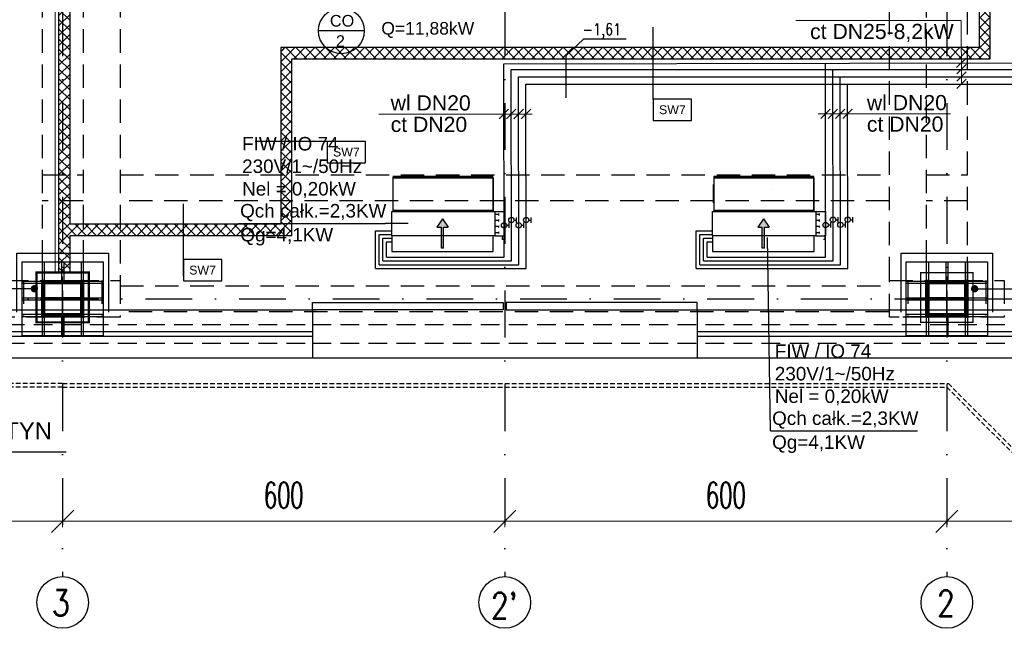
# Model space of a CAD drawing. Header units: centimetres. Extents: x -10702 to 24628, y -4437 to 19798.
# Tile 43 of 92: x 11002 to 12338, y 4553 to 5378. Entities that reach past the tile are written whole.
import ezdxf

# ---------------------------------------------------------------- set-up
doc = ezdxf.new("R2010")
doc.units = ezdxf.units.CM
doc.header["$PDMODE"] = 35
doc.header["$PDSIZE"] = 0.1
for name, pattern in [('Kondygnacja  -0_5$0$HIDDEN', [9.525, 6.35, -3.175]), ('Kondygnacja  -0_5$0$HIDDEN2', [4.7625, 3.175, -1.5875]), ('Osie rzutów$0$DASHDOT2', [12.7, 6.35, -3.175, 0, -3.175])]:
    doc.linetypes.add(name, pattern=pattern)
doc.layers.get('0').update_dxf_attribs({"color": 8})
doc.layers.get('DEFPOINTS').update_dxf_attribs({"color": 8})
for name, color, linetype in [('bgde_dodatki powykonawcze', 7, 'Continuous'), ('KJP_CO_OPIS', 7, 'Continuous'), ('KJP_KK_OPISY MOCY klimakonwektorów', 7, 'Continuous'), ('KJP_KURTYNY ZASILANIE', 1, '05_kurtyna_zas'), ('Kondygnacja  -0_5$0$ARCH_GK', 8, 'Continuous'), ('Kondygnacja  -0_5$0$ARCH_INFO_ODPORNOŚĆ OGNIOWA', 8, 'Continuous'), ('Kondygnacja  -0_5$0$ARCH_INFO_OPISY_PRZEGRODY', 8, 'Continuous'), ('Kondygnacja  -0_5$0$ARCH_KONSTR_POWYŻEJ RZUTU', 8, 'Kondygnacja  -0_5$0$HIDDEN'), ('Kondygnacja  -0_5$0$ARCH_KONSTR_POWYŻEJ RZUTU_IST', 8, 'Kondygnacja  -0_5$0$HIDDEN2'), ('Kondygnacja  -0_5$0$ARCH_KONSTRUKCJA_NIEWIDOCZNA', 8, 'Continuous'), ('Kondygnacja  -0_5$0$ARCH_NIEWIDOK_IST', 8, 'Kondygnacja  -0_5$0$HIDDEN'), ('Kondygnacja  -0_5$0$ARCH_OKŁADZINA', 8, 'Continuous'), ('Kondygnacja  -0_5$0$ARCH_SŁUPY', 8, 'Continuous'), ('Kondygnacja  -0_5$0$ARCH_WIDOK_IST', 8, 'Continuous'), ('Kondygnacja  -0_5$0$ARCH_ŚLUSARKA_OKNA_IST', 8, 'Continuous'), ('Osie rzutów$0$ARCH_INFO_OSIE_IST', 8, 'Osie rzutów$0$DASHDOT2'), ('Osie rzutów$0$ARCH_INFO_OSIE_OPISY_IST', 8, 'Continuous')]:
    doc.layers.add(name, color=color, linetype=linetype)
for name, color, linetype, lineweight in [('bgde_opis ct 1', 7, 'Continuous', 20), ('bgde_rzędne wl ct', 7, 'Continuous', 25), ('bgde_urządzenia', 3, 'Continuous', 30), ('KJP_CT_kk_powrót', 30, '04_CT_KOMF_POW', 25), ('KJP_CT_kk_zasil', 30, '04_CT_KOMF_ZAS', 25), ('KJP_WL_kk zasil', 150, '04_WL_KOMF_ZAS', 25), ('KJP_WL_kk_powr', 150, '04_WL_KOMF_POW', 25), ('Kondygnacja  -0_5$0$ARCH_WIDOK', 8, 'Continuous', 13), ('Osie rzutów$0$ARCH_INFO_WYMIARY', 8, 'Continuous', 9)]:
    doc.layers.add(name, color=color, linetype=linetype, lineweight=lineweight)
doc.styles.add('Arial', font='arial.ttf')
doc.styles.add('Kondygnacja  -0_5$0$Arial', font='arial.ttf')
doc.styles.add('Kondygnacja  -0_5$0$Standard', font='txt')
doc.styles.add('Osie rzutów$0$ROMANS-250-CM', font='romans.shx', dxfattribs={"width": 0.8, "height": 50})
doc.styles.add('Osie rzutów$0$wymiary_cuprum', font='Romans.shx', dxfattribs={"width": 0.6})
doc.styles.add('st rom', font='Romans.shx', dxfattribs={"width": 0.8})
doc.linetypes.add('04_CT_KOMF_POW', pattern='A,100,-15,["CTKp",Standard,S=10,R=0,X=-10,Y=-5],-35', length=150)
doc.linetypes.add('04_CT_KOMF_ZAS', pattern='A,100,-15,["CTKz",Standard,S=10,R=0,X=-10,Y=-5],-35', length=150)
doc.linetypes.add('04_WL_KOMF_POW', pattern='A,100,-15,["WLKp",Standard,S=10,R=0,X=-10,Y=-5],-35', length=150)
doc.linetypes.add('04_WL_KOMF_ZAS', pattern='A,100,-15,["WLKz",Standard,S=10,R=0,X=-10,Y=-5],-35', length=150)
doc.linetypes.add('05_kurtyna_zas', pattern='A,50,-15,["KPz",Standard,S=10,R=0,X=-10,Y=-7.5],-35', length=100)
doc.dimstyles.new('Kondygnacja  -0_5$0$ISO-25', dxfattribs={"dimtxt": 2.5, "dimasz": 2.5, "dimexe": 1.25, "dimexo": 0.625, "dimtad": 1, "dimtxsty": 'Kondygnacja  -0_5$0$Standard', "dimcen": 2.5, "dimadec": 0, "dimazin": 0, "dimtfac": 1, "dimtmove": 0, "dimatfit": 3, "dimfxl": 0, "dimarcsym": 0})
doc.dimstyles.new('Osie rzutów$0$ARCH_ CT', dxfattribs={"dimtxt": 20, "dimasz": 20, "dimexe": 12, "dimexo": 20, "dimgap": 5, "dimtad": 1, "dimdec": 1, "dimrnd": 0.5, "dimzin": 9, "dimdsep": 46, "dimtxsty": 'Osie rzutów$0$wymiary_cuprum', "dimblk": 'Osie rzutów$0$_Oblique', "dimcen": 8, "dimdle": 12, "dimclrd": 256, "dimclre": 256, "dimclrt": 55, "dimadec": 1, "dimazin": 0, "dimtfac": 1, "dimtdec": 1, "dimtmove": 1, "dimatfit": 2, "dimldrblk": 'Osie rzutów$0$_Dot', "dimfxl": 0, "dimtolj": 1, "dimtzin": 0, "dimlwd": -1, "dimlwe": -1, "dimarcsym": 0})
pattern_1 = [(45, (11062.6883, 1763.0142), (-0.6735192, 0.6735192), [])]
pattern_2 = [(45, (9862.6883, 1763.0142), (-0.6735192, 0.6735192), [])]

# ---------------------------------------------------------------- blocks, each defined once
blk = doc.blocks.new('Osie rzutów$0$_Oblique')
at = {"color": 0, "linetype": 'ByBlock', "lineweight": -2}
blk.add_line((-0.5, -0.5), (0.5, 0.5), dxfattribs=at)
blk = doc.blocks.new('*D78')
at = {"layer": 'DEFPOINTS', "color": 0}
for p in [(12260, 4732.2), (12860, 4732.2), (12860, 4698.3)]:
    blk.add_point(p, dxfattribs=at)
at = {"layer": 'Osie rzutów$0$ARCH_INFO_WYMIARY'}
for p, q in [((12260, 4717.2), (12260, 4690.3)), ((12860, 4717.2), (12860, 4690.3)), ((12252, 4698.3), (12868, 4698.3))]:
    blk.add_line(p, q, dxfattribs=at)
at = {"layer": 'Osie rzutów$0$ARCH_INFO_WYMIARY', "xscale": 30, "yscale": 30, "zscale": 30, "rotation": 180}
blk.add_blockref('Osie rzutów$0$_Oblique', (12260, 4698.3), dxfattribs=at)
at = {"layer": 'Osie rzutów$0$ARCH_INFO_WYMIARY', "xscale": 30, "yscale": 30, "zscale": 30}
blk.add_blockref('Osie rzutów$0$_Oblique', (12860, 4698.3), dxfattribs=at)
at = {"layer": 'Osie rzutów$0$ARCH_INFO_WYMIARY', "color": 55, "insert": (12560, 4733.8), "char_height": 35, "attachment_point": 5, "style": 'Osie rzutów$0$wymiary_cuprum'}
blk.add_mtext('\\A1;600', dxfattribs=at)
blk = doc.blocks.new('Osie rzutów$0$_Dot')
at = {"color": 0, "linetype": 'ByBlock', "lineweight": -2}
blk.add_line((-0.5, 0), (-1, 0), dxfattribs=at)
at = {"color": 0, "linetype": 'ByBlock', "const_width": 0.5}
blk.add_lwpolyline([(-0.25, 0, 1), (0.25, 0, 1)], format="xyb", close=True, dxfattribs=at)
blk = doc.blocks.new('*D80')
at = {"layer": 'DEFPOINTS', "color": 0}
for p in [(11660, 4732.2), (12260, 4732.2), (12260, 4698.3)]:
    blk.add_point(p, dxfattribs=at)
at = {"layer": 'Osie rzutów$0$ARCH_INFO_WYMIARY'}
for p, q in [((11660, 4717.2), (11660, 4690.3)), ((12260, 4717.2), (12260, 4690.3)), ((11652, 4698.3), (12268, 4698.3))]:
    blk.add_line(p, q, dxfattribs=at)
at = {"layer": 'Osie rzutów$0$ARCH_INFO_WYMIARY', "xscale": 30, "yscale": 30, "zscale": 30, "rotation": 180}
blk.add_blockref('Osie rzutów$0$_Oblique', (11660, 4698.3), dxfattribs=at)
at = {"layer": 'Osie rzutów$0$ARCH_INFO_WYMIARY', "xscale": 30, "yscale": 30, "zscale": 30}
blk.add_blockref('Osie rzutów$0$_Oblique', (12260, 4698.3), dxfattribs=at)
at = {"layer": 'Osie rzutów$0$ARCH_INFO_WYMIARY', "color": 55, "insert": (11960, 4733.8), "char_height": 35, "attachment_point": 5, "style": 'Osie rzutów$0$wymiary_cuprum'}
blk.add_mtext('\\A1;600', dxfattribs=at)
blk = doc.blocks.new('*D81')
at = {"layer": 'DEFPOINTS', "color": 0}
for p in [(11060, 4732.2), (11660, 4732.2), (11660, 4698.3)]:
    blk.add_point(p, dxfattribs=at)
at = {"layer": 'Osie rzutów$0$ARCH_INFO_WYMIARY'}
for p, q in [((11060, 4717.2), (11060, 4690.3)), ((11660, 4717.2), (11660, 4690.3)), ((11052, 4698.3), (11668, 4698.3))]:
    blk.add_line(p, q, dxfattribs=at)
at = {"layer": 'Osie rzutów$0$ARCH_INFO_WYMIARY', "xscale": 30, "yscale": 30, "zscale": 30, "rotation": 180}
blk.add_blockref('Osie rzutów$0$_Oblique', (11060, 4698.3), dxfattribs=at)
at = {"layer": 'Osie rzutów$0$ARCH_INFO_WYMIARY', "xscale": 30, "yscale": 30, "zscale": 30}
blk.add_blockref('Osie rzutów$0$_Oblique', (11660, 4698.3), dxfattribs=at)
at = {"layer": 'Osie rzutów$0$ARCH_INFO_WYMIARY', "color": 55, "insert": (11360, 4733.8), "char_height": 35, "attachment_point": 5, "style": 'Osie rzutów$0$wymiary_cuprum'}
blk.add_mtext('\\A1;600', dxfattribs=at)
blk = doc.blocks.new('*D82')
at = {"layer": 'DEFPOINTS', "color": 0}
for p in [(10460, 4732.2), (11060, 4732.2), (11060, 4698.3)]:
    blk.add_point(p, dxfattribs=at)
at = {"layer": 'Osie rzutów$0$ARCH_INFO_WYMIARY'}
for p, q in [((10460, 4717.2), (10460, 4690.3)), ((11060, 4717.2), (11060, 4690.3)), ((10452, 4698.3), (11068, 4698.3))]:
    blk.add_line(p, q, dxfattribs=at)
at = {"layer": 'Osie rzutów$0$ARCH_INFO_WYMIARY', "xscale": 30, "yscale": 30, "zscale": 30, "rotation": 180}
blk.add_blockref('Osie rzutów$0$_Oblique', (10460, 4698.3), dxfattribs=at)
at = {"layer": 'Osie rzutów$0$ARCH_INFO_WYMIARY', "xscale": 30, "yscale": 30, "zscale": 30}
blk.add_blockref('Osie rzutów$0$_Oblique', (11060, 4698.3), dxfattribs=at)
at = {"layer": 'Osie rzutów$0$ARCH_INFO_WYMIARY', "color": 55, "insert": (10760, 4733.8), "char_height": 35, "attachment_point": 5, "style": 'Osie rzutów$0$wymiary_cuprum'}
blk.add_mtext('\\A1;600', dxfattribs=at)
blk = doc.blocks.new('Kondygnacja  -0_5$0$_Dot')
at = {"color": 0, "linetype": 'ByBlock', "lineweight": -2}
blk.add_line((-0.5, 0), (-1, 0), dxfattribs=at)
at = {"color": 0, "linetype": 'ByBlock', "const_width": 0.5}
blk.add_lwpolyline([(-0.25, 0, 1), (0.25, 0, 1)], format="xyb", close=True, dxfattribs=at)
blk = doc.blocks.new('Kondygnacja  -0_5$0$konstrukcja istniejąca -0.5')
at = {"layer": 'Kondygnacja  -0_5$0$ARCH_KONSTR_POWYŻEJ RZUTU_IST', "ltscale": 10}
for p, q in [((11138, 5017.5), (12181.5, 5017.5)), ((12181.5, 4982.5), (11138, 4982.5))]:
    blk.add_line(p, q, dxfattribs=at)
for points in [[(11032, 6175), (11032, 5025)], [(11088, 6175), (11088, 5025)], [(11138, 6175), (11138, 5025)], [(12182, 5025), (12182, 6175)], [(12232, 6175), (12232, 5025)], [(12288, 5025), (12288, 6175)], [(11032, 5167.9), (11088, 5167.9)], [(11138, 5167.9), (12182, 5167.9)], [(12232, 5167.9), (12288, 5167.9)], [(11088, 5132.9), (11032, 5132.9)], [(12182, 5132.9), (11138, 5132.9)], [(12288, 5132.9), (12232, 5132.9)], [(11138, 4975), (10982, 4975), (10982, 5025), (11138, 5025), (11138, 4975)], [(12338, 4975), (12182, 4975), (12182, 5025), (12338, 5025), (12338, 4975)], [(12232, 4975), (12232, 4975), (12182, 4975)], [(12338, 4975), (12338, 4975), (12288, 4975)]]:
    blk.add_lwpolyline(points, dxfattribs=at)
at = {"layer": 'Kondygnacja  -0_5$0$ARCH_KONSTR_POWYŻEJ RZUTU_IST', "ltscale": 10, "elevation": 0}
for points in [[(11007, 5025), (11007, 4975)], [(11113, 5025), (11113, 4975)], [(12207, 5025), (12207, 4975)], [(12313, 5025), (12313, 4975)]]:
    blk.add_lwpolyline(points, dxfattribs=at)
blk = doc.blocks.new('Osie rzutów')
at = {"layer": 'Osie rzutów$0$ARCH_INFO_OSIE_IST', "ltscale": 10}
for p, q in [((11060, 12510), (11060, 4623.26)), ((11660, 12510), (11660, 4623.26)), ((12260, 12510), (12260, 4623.26)), ((11060, 4970), (11060, 5030)), ((12260, 4970), (12260, 5030)), ((4436.04, 5000), (15156.54, 5000)), ((11090, 5000), (11030, 5000)), ((12290, 5000), (12230, 5000))]:
    blk.add_line(p, q, dxfattribs=at)
at = {"layer": 'Osie rzutów$0$ARCH_INFO_OSIE_OPISY_IST'}
for centre in [(11060, 4588.26), (11660, 4588.26), (12260, 4588.26)]:
    blk.add_circle(centre, 35, dxfattribs=at)
at = {"layer": 'Osie rzutów$0$ARCH_INFO_OSIE_OPISY_IST', "style": 'Osie rzutów$0$ROMANS-250-CM', "width": 0.8}
for s, p in [('3', (11045.56, 4570.23)), ("2'", (11641.26, 4566.62)), ('2', (12246.71, 4569.86))]:
    blk.add_text(s, height=35, dxfattribs=at).set_placement(p)
at = {"layer": 'Osie rzutów$0$ARCH_INFO_WYMIARY'}
for base, p1, p2, picture, middle in [((11060, 4698.26), (10460, 4732.19), (11060, 4732.19), '*D82', (10760, 4733.76)), ((11660, 4698.26), (11060, 4732.19), (11660, 4732.19), '*D81', (11360, 4733.76)), ((12260, 4698.26), (11660, 4732.19), (12260, 4732.19), '*D80', (11960, 4733.76)), ((12860, 4698.26), (12260, 4732.19), (12860, 4732.19), '*D78', (12560, 4733.76))]:
    dim = blk.add_linear_dim(base=base, p1=p1, p2=p2, dimstyle='Osie rzutów$0$ARCH_ CT', override={"dimtxt": 35, "dimasz": 30, "dimexe": 8, "dimexo": 15, "dimgap": 18, "dimdle": 8}, dxfattribs=at)
    dim.commit()
    dim.dimension.update_dxf_attribs({"geometry": picture, "text_midpoint": middle})

msp = doc.modelspace()

# ---------------------------------------------------------------- hatches: boundary and pattern name
at = {"layer": 'bgde_urządzenia'}
h = msp.add_hatch(color=256, dxfattribs=at)
h.paths.add_polyline_path([(11577.02, 5097.106), (11583.21, 5097.106), (11575.52, 5108.534), (11567.83, 5097.106), (11574.02, 5097.106), (11574.02, 5085.44), (11577.02, 5085.44)])
h.paths.add_polyline_path([(11577.02, 5085.44), (11574.02, 5085.44), (11574.02, 5068.773), (11577.02, 5068.773)])
h = msp.add_hatch(color=256, dxfattribs=at)
h.paths.add_polyline_path([(12012.505, 5097.106), (12018.695, 5097.106), (12011.005, 5108.534), (12003.315, 5097.106), (12009.505, 5097.106), (12009.505, 5085.44), (12012.505, 5085.44)])
h.paths.add_polyline_path([(12012.505, 5085.44), (12009.505, 5085.44), (12009.505, 5068.773), (12012.505, 5068.773)])
at = {"layer": 'Kondygnacja  -0_5$0$ARCH_GK', "linetype": 'Continuous', "lineweight": -3}
h = msp.add_hatch(dxfattribs=at)
h.set_pattern_fill('ANSI37', color=256, scale=3, angle=-360, style=0)
h.paths.add_polyline_path([(11070, 5907), (11055, 5922), (11055, 5093.5), (11066.25, 5093.5), (11070, 5101)], flags=0)
h.paths.add_polyline_path([(11070, 5086), (11066.25, 5093.5), (11055, 5093.5), (11055, 5035.5), (11070, 5035.5)], flags=0)
h = msp.add_hatch(dxfattribs=at)
h.set_pattern_fill('ANSI37', color=256, scale=3, angle=-360, style=0)
h.paths.add_polyline_path([(12319, 5907), (12311.5, 5910.75), (12304, 5907), (12304, 5340.5), (12319, 5325.5)], flags=0)
h = msp.add_hatch(dxfattribs=at)
h.set_pattern_fill('ANSI37', color=256, scale=3, angle=-360, style=0)
h.paths.add_polyline_path([(11356, 5340.5), (11371, 5325.5), (12319, 5325.5), (12304, 5340.5)], flags=0)
h = msp.add_hatch(dxfattribs=at)
h.set_pattern_fill('ANSI37', color=256, scale=3, angle=-360, style=0)
h.paths.add_polyline_path([(11371, 5325.5), (11356, 5340.5), (11356, 5101), (11371, 5086)], flags=0)
h = msp.add_hatch(dxfattribs=at)
h.set_pattern_fill('ANSI37', color=256, scale=3, style=0)
h.paths.add_polyline_path([(11371, 5086), (11356, 5101), (11070, 5101), (11066.25, 5093.5), (11070, 5086)], flags=0)
at = {"layer": 'Kondygnacja  -0_5$0$ARCH_SŁUPY', "lineweight": 40}
h = msp.add_hatch(dxfattribs=at)
h.set_pattern_fill('ANSI31', color=256, scale=0.3, style=0)
h.set_pattern_definition(pattern_2)
h.paths.add_polyline_path([(11032, 4975), (11035, 4975), (11035, 5025), (11032, 5025)])
h = msp.add_hatch(dxfattribs=at)
h.set_pattern_fill('ANSI31', color=256, scale=0.3, style=0)
h.set_pattern_definition(pattern_2)
h.paths.add_polyline_path([(11085, 4975), (11088, 4975), (11088, 5025), (11085, 5025)])
h = msp.add_hatch(dxfattribs=at)
h.set_pattern_fill('ANSI31', color=256, scale=0.3, style=0)
h.set_pattern_definition(pattern_1)
h.paths.add_polyline_path([(12232, 4975), (12235, 4975), (12235, 5025), (12232, 5025)])
h = msp.add_hatch(dxfattribs=at)
h.set_pattern_fill('ANSI31', color=256, scale=0.3, style=0)
h.set_pattern_definition(pattern_1)
h.paths.add_polyline_path([(12285, 4975), (12288, 4975), (12288, 5025), (12285, 5025)])
h = msp.add_hatch(dxfattribs=at)
h.set_pattern_fill('ANSI31', color=256, scale=0.3, style=0)
h.set_pattern_definition(pattern_2)
h.paths.add_polyline_path([(11085, 5021), (11085, 5024), (11035, 5024), (11035, 5021)])
h = msp.add_hatch(dxfattribs=at)
h.set_pattern_fill('ANSI31', color=256, scale=0.3, style=0)
h.set_pattern_definition(pattern_1)
h.paths.add_polyline_path([(12285, 5021), (12285, 5024), (12235, 5024), (12235, 5021)])
h = msp.add_hatch(dxfattribs=at)
h.set_pattern_fill('ANSI31', color=256, scale=0.3, style=0)
h.set_pattern_definition(pattern_2)
h.paths.add_polyline_path([(11085, 4998.5), (11085, 5001.5), (11035, 5001.5), (11035, 4998.5)])
h = msp.add_hatch(dxfattribs=at)
h.set_pattern_fill('ANSI31', color=256, scale=0.3, style=0)
h.set_pattern_definition(pattern_1)
h.paths.add_polyline_path([(12285, 4998.5), (12285, 5001.5), (12235, 5001.5), (12235, 4998.5)])
h = msp.add_hatch(dxfattribs=at)
h.set_pattern_fill('ANSI31', color=256, scale=0.3, style=0)
h.set_pattern_definition(pattern_2)
h.paths.add_polyline_path([(11085, 4976), (11085, 4979), (11035, 4979), (11035, 4976)])
h = msp.add_hatch(dxfattribs=at)
h.set_pattern_fill('ANSI31', color=256, scale=0.3, style=0)
h.set_pattern_definition(pattern_1)
h.paths.add_polyline_path([(12285, 4976), (12285, 4979), (12235, 4979), (12235, 4976)])

# ---------------------------------------------------------------- linework, layer by layer
at = {"layer": 'bgde_dodatki powykonawcze'}
for p, q in [((11672.636, 5106.692), (11676.068, 5106.692)), ((11676.068, 5103.033), (11676.068, 5110.351)), ((11692.636, 5106.715), (11696.068, 5106.715)), ((11696.068, 5103.056), (11696.068, 5110.374)), ((12109.084, 5107.187), (12112.516, 5107.187)), ((12112.516, 5103.528), (12112.516, 5110.846)), ((12129.084, 5107.209), (12132.516, 5107.209)), ((12132.516, 5103.55), (12132.516, 5110.868)), ((11662.644, 5099.702), (11666.076, 5099.702)), ((11666.076, 5096.043), (11666.076, 5103.361)), ((11682.644, 5099.725), (11686.076, 5099.725)), ((11686.076, 5096.066), (11686.076, 5103.384)), ((12099.092, 5100.196), (12102.524, 5100.196)), ((12102.524, 5096.537), (12102.524, 5103.855)), ((12119.092, 5100.219), (12122.524, 5100.219)), ((12122.524, 5096.56), (12122.524, 5103.878))]:
    msp.add_line(p, q, dxfattribs=at)
for centre in [(11669.036, 5106.692), (11689.036, 5106.715), (12105.484, 5107.187), (12125.484, 5107.209), (11659.044, 5099.702), (11679.044, 5099.725), (12095.492, 5100.196), (12115.492, 5100.219)]:
    msp.add_circle(centre, 3.6, dxfattribs=at)
at = {"layer": 'bgde_opis ct 1'}
for p, q in [((12279.635, 5377.202), (12055.123, 5377.202)), ((12279.84, 5291.048), (12279.635, 5377.202)), ((12286.215, 5326.358), (12273.328, 5313.471)), ((12286.234, 5317.811), (12273.346, 5304.923)), ((12286.256, 5307.811), (12273.368, 5294.923)), ((12286.278, 5297.811), (12273.39, 5284.923)), ((11665.265, 5256.926), (11652.377, 5244.038)), ((11675.265, 5256.926), (11662.377, 5244.038)), ((11685.265, 5256.926), (11672.377, 5244.038)), ((11695.265, 5256.926), (11682.377, 5244.038)), ((12101.713, 5257.297), (12088.825, 5244.41)), ((12111.713, 5257.297), (12098.825, 5244.41)), ((12121.713, 5257.297), (12108.825, 5244.41)), ((12131.713, 5257.297), (12118.825, 5244.41)), ((11489.301, 5250.482), (11697.395, 5250.482)), ((12085.308, 5250.854), (12264.844, 5250.853))]:
    msp.add_line(p, q, dxfattribs=at)
at = {"layer": 'bgde_rzędne wl ct'}
for p, q in [((11743.37, 5329.659), (11766.779, 5352.175)), ((11824.649, 5352.175), (11766.779, 5352.175)), ((11743.37, 5272.437), (11743.37, 5329.659))]:
    msp.add_line(p, q, dxfattribs=at)
at = {"layer": 'bgde_urządzenia'}
for p, q in [((11644.12, 5165.954), (11508.12, 5165.954)), ((11508.12, 5164.954), (11644.12, 5164.954)), ((11644.12, 5164.954), (11508.12, 5164.954)), ((11508.12, 5164.954), (11508.12, 5119.954)), ((11508.12, 5163.44), (11508.12, 5118.44)), ((11644.12, 5163.44), (11508.12, 5163.44)), ((11644.12, 5119.954), (11644.12, 5164.954)), ((11644.12, 5163.44), (11644.12, 5118.44)), ((12079.605, 5165.954), (11943.605, 5165.954)), ((11943.605, 5165.954), (11943.605, 5164.954)), ((11943.605, 5164.954), (12079.605, 5164.954)), ((12079.605, 5164.954), (11943.605, 5164.954)), ((11943.605, 5164.954), (11943.605, 5119.954)), ((11943.605, 5163.44), (11943.605, 5118.44)), ((12079.605, 5163.44), (11943.605, 5163.44)), ((12079.605, 5164.954), (12079.605, 5165.954)), ((12079.605, 5119.954), (12079.605, 5164.954)), ((12079.605, 5163.44), (12079.605, 5118.44)), ((11943.205, 5129.954), (11943.205, 5154.954)), ((11943.205, 5154.954), (11943.605, 5154.954)), ((11943.205, 5129.954), (11943.205, 5154.954)), ((11943.605, 5129.954), (11943.605, 5154.954)), ((12023.023, 5147.741), (12023.023, 5147.741)), ((12023.023, 5147.741), (12023.023, 5147.741)), ((12079.605, 5129.954), (12079.605, 5154.954)), ((12080.005, 5154.954), (12079.605, 5154.954)), ((12080.005, 5129.954), (12080.005, 5154.954)), ((12080.005, 5129.954), (12080.005, 5154.954)), ((11943.605, 5142.454), (11943.205, 5142.454)), ((12079.605, 5142.454), (12080.005, 5142.454)), ((11506.62, 5085.44), (11506.62, 5118.44)), ((11506.62, 5118.44), (11646.62, 5118.44)), ((11508.12, 5119.954), (11644.12, 5119.954)), ((11644.12, 5118.44), (11508.12, 5118.44)), ((11646.62, 5118.44), (11646.62, 5085.44)), ((11646.62, 5118.44), (11659.62, 5118.44)), ((11659.62, 5118.44), (11659.62, 5085.44)), ((11942.105, 5085.44), (11942.105, 5118.44)), ((11942.105, 5118.44), (12082.105, 5118.44)), ((11943.205, 5129.954), (11943.605, 5129.954)), ((11943.605, 5119.954), (12079.605, 5119.954)), ((12079.605, 5118.44), (11943.605, 5118.44)), ((12079.605, 5129.954), (12080.005, 5129.954)), ((12082.105, 5118.44), (12082.105, 5085.44)), ((12082.105, 5118.44), (12095.105, 5118.44)), ((12095.105, 5118.44), (12095.105, 5085.44)), ((11575.52, 5108.534), (11567.83, 5097.106)), ((11575.52, 5108.534), (11583.21, 5097.106)), ((11651.82, 5114.315), (11646.62, 5114.315)), ((11651.82, 5106.065), (11646.62, 5106.065)), ((11651.82, 5113.065), (11651.82, 5115.565)), ((11651.82, 5104.815), (11651.82, 5107.315)), ((12011.005, 5108.534), (12003.315, 5097.106)), ((12011.005, 5108.534), (12018.695, 5097.106)), ((12087.305, 5114.315), (12082.105, 5114.315)), ((12087.305, 5106.065), (12082.105, 5106.065)), ((12087.305, 5113.065), (12087.305, 5115.565)), ((12087.305, 5104.815), (12087.305, 5107.315)), ((11567.83, 5097.106), (11574.02, 5097.106)), ((11574.02, 5068.773), (11574.02, 5097.106)), ((11577.02, 5068.773), (11577.02, 5097.106)), ((11577.02, 5097.106), (11583.21, 5097.106)), ((11651.82, 5097.815), (11646.62, 5097.815)), ((11651.82, 5096.565), (11651.82, 5099.065)), ((12003.315, 5097.106), (12009.505, 5097.106)), ((12009.505, 5068.773), (12009.505, 5097.106)), ((12012.505, 5068.773), (12012.505, 5097.106)), ((12012.505, 5097.106), (12018.695, 5097.106)), ((12087.305, 5097.815), (12082.105, 5097.815)), ((12087.305, 5096.565), (12087.305, 5099.065)), ((11644.42, 5085.44), (11506.62, 5085.44)), ((11506.62, 5085.44), (11506.62, 5063.94)), ((11644.42, 5063.94), (11644.42, 5085.44)), ((11646.62, 5085.44), (11644.42, 5085.44)), ((11651.82, 5089.565), (11646.62, 5089.565)), ((11646.62, 5085.44), (11659.62, 5085.44)), ((11651.82, 5088.315), (11651.82, 5090.815)), ((11657.12, 5080.44), (11657.12, 5085.44)), ((11659.12, 5080.44), (11657.12, 5080.44)), ((11659.62, 5085.44), (11658.12, 5085.44)), ((11659.12, 5085.44), (11659.12, 5080.44)), ((12079.905, 5085.44), (11942.105, 5085.44)), ((11942.105, 5085.44), (11942.105, 5063.94)), ((12079.905, 5063.94), (12079.905, 5085.44)), ((12082.105, 5085.44), (12079.905, 5085.44)), ((12087.305, 5089.565), (12082.105, 5089.565)), ((12082.105, 5085.44), (12095.105, 5085.44)), ((12087.305, 5088.315), (12087.305, 5090.815)), ((12094.605, 5080.44), (12092.605, 5080.44)), ((12095.105, 5085.44), (12093.605, 5085.44)), ((12094.605, 5085.44), (12094.605, 5080.44)), ((11577.02, 5068.773), (11574.02, 5068.773)), ((12012.505, 5068.773), (12009.505, 5068.773)), ((11506.62, 5063.94), (11644.42, 5063.94)), ((11942.105, 5063.94), (12079.905, 5063.94))]:
    msp.add_line(p, q, dxfattribs=at)
at = {"layer": 'KJP_CO_OPIS'}
msp.add_line((11469.345, 5363.3), (11407.275, 5363.3), dxfattribs=at)
msp.add_circle((11438.31, 5363.3, 300), 31.035, dxfattribs=at)
at = {"layer": 'KJP_CT_kk_powrót'}
for p, q in [((11668.804, 5311.048), (12377.79, 5311.048)), ((11669.099, 5051.248), (11668.804, 5311.048)), ((12105.547, 5051.248), (12105.253, 5311.048)), ((11494.44, 5082.217), (11506.62, 5082.217)), ((11494.44, 5051.248), (11494.44, 5082.217)), ((11929.925, 5082.217), (11942.105, 5082.217)), ((11929.925, 5051.248), (11929.925, 5082.217)), ((11494.44, 5051.248), (11669.099, 5051.248)), ((11929.925, 5051.248), (12105.547, 5051.248))]:
    msp.add_line(p, q, dxfattribs=at)
at = {"layer": 'KJP_CT_kk_zasil'}
for p, q in [((11658.796, 5318.561), (12362.79, 5320.095)), ((11659.093, 5056.248), (11658.796, 5318.561)), ((12095.542, 5056.248), (12095.244, 5319.014)), ((11499.44, 5077.217), (11506.62, 5077.217)), ((11499.44, 5056.248), (11499.44, 5077.217)), ((11934.925, 5077.217), (11942.105, 5077.217)), ((11934.925, 5056.248), (11934.925, 5077.217)), ((11499.44, 5056.248), (11659.093, 5056.248)), ((11934.925, 5056.248), (12095.542, 5056.248))]:
    msp.add_line(p, q, dxfattribs=at)
at = {"layer": 'KJP_KK_OPISY MOCY klimakonwektorów'}
for p, q in [((11298.464, 5102.256), (11498.352, 5102.256)), ((11529.098, 5102.256), (11498.352, 5102.256)), ((11529.098, 5102.256), (11498.352, 5102.256)), ((12020.527, 4820.984), (12016.404, 5083.246)), ((12020.527, 4820.984), (12220.414, 4820.984))]:
    msp.add_line(p, q, dxfattribs=at)
at = {"layer": 'KJP_KURTYNY ZASILANIE', "color": 2, "linetype": 'Continuous'}
msp.add_line((11064.616, 4791.825), (10706.792, 4791.825), dxfattribs=at)
at = {"layer": 'KJP_WL_kk zasil'}
for p, q in [((11678.816, 5301.048), (12392.79, 5301.048)), ((11679.104, 5046.248), (11678.816, 5301.048)), ((12115.553, 5046.248), (12115.265, 5301.048)), ((11489.44, 5087.217), (11506.62, 5087.217)), ((11489.44, 5046.248), (11489.44, 5087.217)), ((11924.925, 5087.217), (11942.105, 5087.217)), ((11924.925, 5046.248), (11924.925, 5087.217)), ((11489.44, 5046.248), (11679.104, 5046.248)), ((11924.925, 5046.248), (12115.553, 5046.248))]:
    msp.add_line(p, q, dxfattribs=at)
at = {"layer": 'KJP_WL_kk_powr'}
for p, q in [((11688.827, 5291.048), (12407.79, 5291.048)), ((11689.11, 5041.248), (11688.827, 5291.048)), ((12125.559, 5041.248), (12125.276, 5291.048)), ((11484.44, 5092.217), (11506.62, 5092.217)), ((11484.44, 5041.248), (11484.44, 5092.217)), ((11919.925, 5092.217), (11942.105, 5092.217)), ((11919.925, 5041.248), (11919.925, 5092.217)), ((11484.44, 5041.248), (11689.11, 5041.248)), ((11919.925, 5041.248), (12125.559, 5041.248))]:
    msp.add_line(p, q, dxfattribs=at)
at = {"layer": 'Kondygnacja  -0_5$0$ARCH_GK', "linetype": 'Continuous', "lineweight": -3}
for p, q in [((11055, 5035.5), (11055, 5922)), ((11070, 5101), (11070, 5907)), ((12304, 5907), (12304, 5340.5)), ((12319, 5325.5), (12319, 5907)), ((12304, 5340.5), (11356, 5340.5)), ((11356, 5340.5), (11356, 5101)), ((11371, 5325.5), (12319, 5325.5)), ((11371, 5086), (11371, 5325.5)), ((11356, 5101), (11070, 5101)), ((11070, 5035.5), (11070, 5086)), ((11070, 5086), (11371, 5086)), ((11055, 5035.5), (11070, 5035.5))]:
    msp.add_line(p, q, dxfattribs=at)
at = {"layer": 'Kondygnacja  -0_5$0$ARCH_INFO_OPISY_PRZEGRODY'}
for points in [[(11861.534, 5270.66), (11861.534, 5368.322)], [(11419.081, 5213.25), (11321.419, 5213.25)], [(11223.875, 5031.16), (11223.875, 5128.822)]]:
    msp.add_lwpolyline(points, dxfattribs=at)
for points in [[(11861.534, 5241.86), (11913.534, 5241.86), (11913.534, 5270.66), (11861.534, 5270.66), (11861.534, 5241.86)], [(11419.081, 5184.45), (11471.081, 5184.45), (11471.081, 5213.25), (11419.081, 5213.25), (11419.081, 5184.45)], [(11223.875, 5024.4), (11275.875, 5024.4), (11275.875, 5053.2), (11223.875, 5053.2), (11223.875, 5024.4)]]:
    msp.add_lwpolyline(points, close=True, dxfattribs=at)
at = {"layer": 'Kondygnacja  -0_5$0$ARCH_KONSTRUKCJA_NIEWIDOCZNA'}
for points in [[(11115, 5050), (11115, 4950), (11005, 4950), (11005, 5050)], [(12315, 5050), (12315, 4950), (12205, 4950), (12205, 5050)]]:
    msp.add_lwpolyline(points, close=True, dxfattribs=at)
for points in [[(11032, 5050), (11032, 5025)], [(11035, 5050), (11035, 5025)], [(11058.5, 5050), (11058.5, 5024)], [(11061.5, 5050), (11061.5, 5024)], [(11085, 5050), (11085, 5025)], [(11088, 5050), (11088, 5025)], [(12232, 5050), (12232, 5025)], [(12235, 5050), (12235, 5025)], [(12258.5, 5050), (12258.5, 5024)], [(12261.5, 5050), (12261.5, 5024)], [(12285, 5050), (12285, 5025)], [(12288, 5050), (12288, 5025)], [(11005, 5024), (11032, 5024)], [(11005, 5021), (11032, 5021)], [(11088, 5024), (11115, 5024)], [(11088, 5021), (11115, 5021)], [(12205, 5024), (12232, 5024)], [(12205, 5021), (12232, 5021)], [(12288, 5024), (12315, 5024)], [(12288, 5021), (12315, 5021)], [(11005, 5001.5), (11032, 5001.5)], [(11005, 4998.5), (11032, 4998.5)], [(11088, 5001.5), (11115, 5001.5)], [(11088, 4998.5), (11115, 4998.5)], [(12205, 5001.5), (12232, 5001.5)], [(12205, 4998.5), (12232, 4998.5)], [(12288, 5001.5), (12315, 5001.5)], [(12288, 4998.5), (12315, 4998.5)], [(11005, 4979), (11032, 4979)], [(11005, 4976), (11032, 4976)], [(11032, 4975), (11032, 4950)], [(11035, 4975), (11035, 4950)], [(11058.5, 4976), (11058.5, 4950)], [(11061.494, 4976), (11061.494, 4950)], [(11085, 4975), (11085, 4950)], [(11088, 4979), (11115, 4979)], [(11088, 4976), (11115, 4976)], [(11088, 4975), (11088, 4950)], [(12205, 4979), (12232, 4979)], [(12205, 4976), (12232, 4976)], [(12232, 4975), (12232, 4950)], [(12235, 4975), (12235, 4950)], [(12261.494, 4976), (12261.494, 4950)], [(12285, 4975), (12285, 4950)], [(12288, 4979), (12315, 4979)], [(12288, 4976), (12315, 4976)], [(12288, 4975), (12288, 4950)]]:
    msp.add_lwpolyline(points, dxfattribs=at)
at = {"layer": 'Kondygnacja  -0_5$0$ARCH_NIEWIDOK_IST', "ltscale": 4}
for p, q in [((10716, 4965), (11399, 4965)), ((11399, 4965), (13495, 4965)), ((10716, 4940), (11399, 4940)), ((11399, 4940), (13520, 4940))]:
    msp.add_line(p, q, dxfattribs=at)
at = {"layer": 'Kondygnacja  -0_5$0$ARCH_NIEWIDOK_IST'}
for points in [[(11060, 4880), (12260, 4879.998), (12360, 4779.998), (12460, 4879.998), (12460, 4975)], [(11060, 4885), (12262.071, 4884.998), (12360, 4787.069), (12455, 4882.069), (12455, 4975)], [(11060, 4880.002), (9844, 4879.998), (9744, 4779.998), (9644, 4879.998), (9644, 4934.998)], [(11060, 4885), (9841.929, 4884.998), (9744, 4787.069), (9649, 4882.069), (9649, 4934.998)]]:
    msp.add_lwpolyline(points, dxfattribs=at)
at = {"layer": 'Kondygnacja  -0_5$0$ARCH_OKŁADZINA'}
for points in [[(10998, 4982), (10998, 5062), (11122, 5062), (11122, 4982)], [(12198, 4982), (12198, 5062), (12322, 5062), (12322, 4982)]]:
    msp.add_lwpolyline(points, dxfattribs=at)
at = {"layer": 'Kondygnacja  -0_5$0$ARCH_SŁUPY', "lineweight": 40}
for p, q in [((11035, 5001.5), (11085, 5001.5)), ((11085, 4998.5), (11035, 4998.5)), ((12235, 5001.5), (12285, 5001.5)), ((12285, 4998.5), (12235, 4998.5))]:
    msp.add_line(p, q, dxfattribs=at)
at = {"layer": 'Kondygnacja  -0_5$0$ARCH_SŁUPY', "lineweight": 50}
for points, const_width in [([(11024.5, 5035.5), (11095.5, 5035.5), (11095.5, 4968), (11024.5, 4968)], 3), ([(12224.5, 5035.5), (12295.5, 5035.5), (12295.5, 4968), (12224.5, 4968)], 2)]:
    msp.add_lwpolyline(points, close=True, dxfattribs=dict(at, const_width=const_width))
at = {"layer": 'Kondygnacja  -0_5$0$ARCH_SŁUPY', "lineweight": 40}
for points in [[(11032, 5025), (11035, 5025), (11035, 4975), (11032, 4975)], [(11085, 5025), (11088, 5025), (11088, 4975), (11085, 4975)], [(12232, 5025), (12235, 5025), (12235, 4975), (12232, 4975)], [(12285, 5025), (12288, 5025), (12288, 4975), (12285, 4975)]]:
    msp.add_lwpolyline(points, close=True, dxfattribs=at)
for points in [[(11085, 5024), (11035, 5024)], [(11035, 5021), (11085, 5021)], [(12285, 5024), (12235, 5024)], [(12235, 5021), (12285, 5021)], [(11085, 4979), (11035, 4979)], [(11035, 4976), (11085, 4976)], [(12285, 4979), (12235, 4979)], [(12235, 4976), (12285, 4976)]]:
    msp.add_lwpolyline(points, dxfattribs=at)
at = {"layer": 'Kondygnacja  -0_5$0$ARCH_WIDOK'}
msp.add_lwpolyline([(11050, 5035.5), (11050, 5927), (12897, 5927)], dxfattribs=at)
at = {"layer": 'Kondygnacja  -0_5$0$ARCH_WIDOK_IST'}
for p, q in [((10716, 4985), (11404, 4985)), ((11916, 4985), (13475, 4985)), ((10716, 4920), (11404, 4920)), ((11916, 4920), (13540, 4920))]:
    msp.add_line(p, q, dxfattribs=at)
for points in [[(11399, 4985), (11399, 4995), (11658, 4995), (11658, 4985)], [(11662, 4985), (11921, 4985), (11921, 4995), (11662, 4995)]]:
    msp.add_lwpolyline(points, close=True, dxfattribs=at)
for points in [[(11399, 4985), (11399, 4920), (11916, 4920)], [(11921, 4985), (11921, 4920)]]:
    msp.add_lwpolyline(points, dxfattribs=at)
at = {"layer": 'Kondygnacja  -0_5$0$ARCH_ŚLUSARKA_OKNA_IST'}
for p, q in [((11399, 4955), (10716, 4955)), ((11399, 4949), (10716, 4949)), ((13505, 4955), (11921, 4955)), ((13511, 4949), (11921, 4949))]:
    msp.add_line(p, q, dxfattribs=at)

# ---------------------------------------------------------------- block references
at = {"layer": 'Kondygnacja  -0_5$0$ARCH_KONSTR_POWYŻEJ RZUTU'}
msp.add_blockref('Kondygnacja  -0_5$0$konstrukcja istniejąca -0.5', (0, 0), dxfattribs=at)
at = {"layer": 'Osie rzutów$0$ARCH_INFO_OSIE_OPISY_IST'}
msp.add_blockref('Osie rzutów', (0, 0), dxfattribs=at)

# ---------------------------------------------------------------- texts
at = {"layer": 'bgde_opis ct 1', "color": 2, "style": 'Arial'}
msp.add_text('ct DN25-8,2kW', height=20.58297, dxfattribs=at).set_placement((12074.422, 5352.207, -23509.109))
for s, p in [('wl DN20', (11505.175, 5255.303, -3688.132)), ('wl DN20', (12151.486, 5255.674, 1634.188)), ('ct DN20', (11505.175, 5226.191, -3688.132)), ('ct DN20', (12151.486, 5226.562, 1634.188))]:
    msp.add_text(s, height=20.583, rotation=360, dxfattribs=at).set_placement(p)
at = {"layer": 'bgde_rzędne wl ct', "insert": (11765.512, 5373.429, 3268.172), "char_height": 16, "width": 70.70316, "attachment_point": 1, "style": 'st rom'}
msp.add_mtext('-1,61', dxfattribs=at)
at = {"layer": 'KJP_CO_OPIS', "style": 'Arial'}
for s, height, p in [('CO', 15.7523, (11422.74, 5369.054, 300)), ('2', 15.752, (11430.863, 5341.538, 300))]:
    msp.add_text(s, height=height, dxfattribs=at).set_placement(p)
at = {"layer": 'KJP_CO_OPIS', "lineweight": 0, "ltscale": 0.5, "insert": (11492.472, 5375.233, 3206.355), "char_height": 17.01, "width": 471.22116, "attachment_point": 1, "style": 'Arial'}
msp.add_mtext('Q=11,88kW', dxfattribs=at)
at = {"layer": 'KJP_KK_OPISY MOCY klimakonwektorów', "char_height": 18.326, "width": 421.7149, "attachment_point": 1, "style": 'Arial'}
for s, insert in [('FIW / IO 74\\P230V/1~/50Hz\\PNel = 0,20kW', (11303.571, 5219.428, 2308.732)), ('Qch całk.=2,3KW', (11300.852, 5128.538, 2308.732)), ('Qg=4,1KW', (11301.196, 5096.059, 2308.732)), ('FIW / IO 74\\P230V/1~/50Hz\\PNel = 0,20kW', (12026.54, 4938.186, 2308.732)), ('Qch całk.=2,3KW', (12022.915, 4847.266, 2308.732)), ('Qg=4,1KW', (12022.915, 4814.787, 2308.732))]:
    msp.add_mtext(s, dxfattribs=dict(at, insert=insert))
at = {"layer": 'KJP_KURTYNY ZASILANIE', "color": 2, "linetype": 'Continuous', "insert": (10713.85, 4832.573, 782.55), "char_height": 23.1, "width": 371.72237, "attachment_point": 1, "style": 'Arial'}
msp.add_mtext('ZEJŚCIE DO KURTYN /PATRZ RZUT -1/', dxfattribs=at)
at = {"layer": 'Kondygnacja  -0_5$0$ARCH_INFO_OPISY_PRZEGRODY', "char_height": 12, "width": 52, "attachment_point": 5, "style": 'Kondygnacja  -0_5$0$Arial'}
for insert in [(11887.534, 5256.26), (11445.081, 5198.85), (11249.875, 5038.8)]:
    msp.add_mtext('SW7', dxfattribs=dict(at, insert=insert))

# ---------------------------------------------------------------- leaders
at = {"layer": 'Kondygnacja  -0_5$0$ARCH_INFO_ODPORNOŚĆ OGNIOWA'}
for points in [[(11021.626, 5013.61), (10984.377, 5013.61), (10910.029, 5013.61)], [(12297.8, 5013.61), (12335.049, 5013.61), (12409.397, 5013.61)]]:
    msp.add_leader(points, dimstyle='Kondygnacja  -0_5$0$ISO-25', override={"dimscale": 5, "dimasz": 2, "dimtad": 0, "dimldrblk": 'Kondygnacja  -0_5$0$_Dot'}, dxfattribs=at)

doc.saveas('drawing.dxf')
